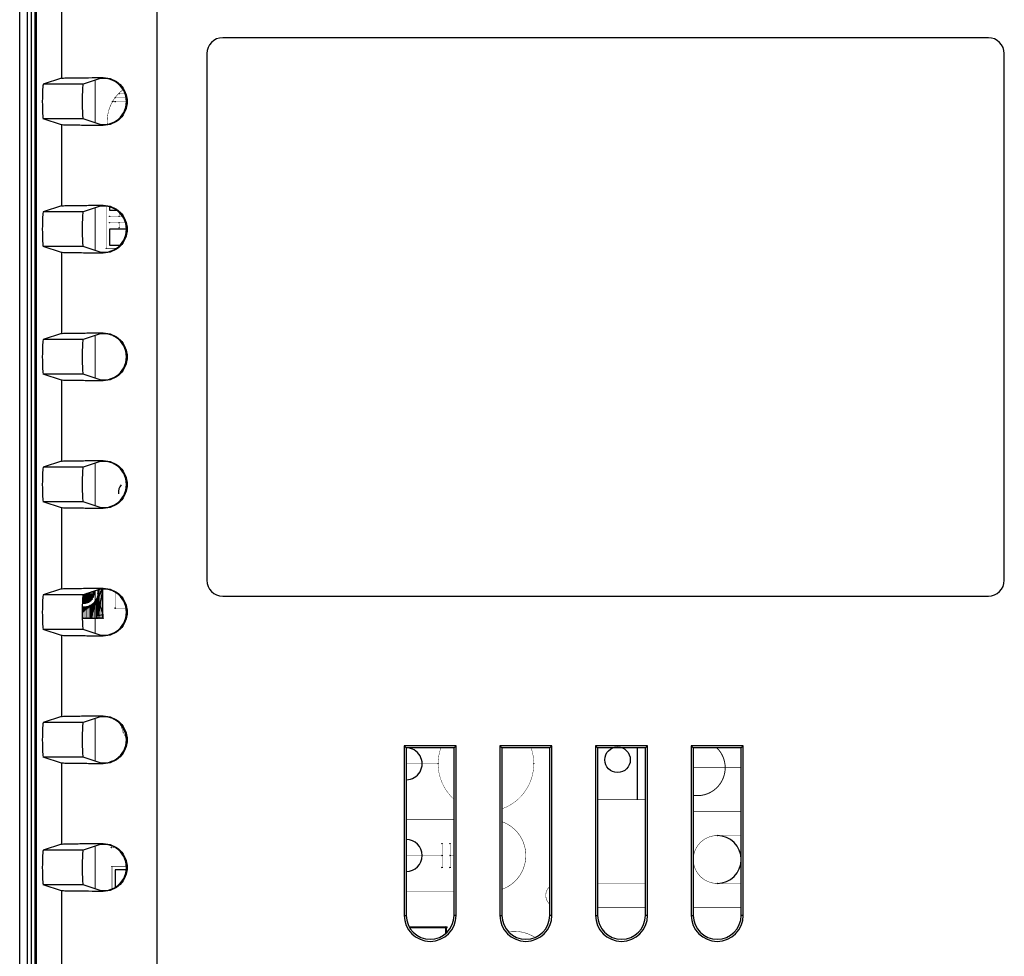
# Model space of a CAD drawing. Header units: millimetres. Extents: x 0 to 1189, y 0 to 841.
# Tile 25 of 37: x 875 to 937, y 501 to 560. Entities that reach past the tile are written whole.
import ezdxf

# ---------------------------------------------------------------- set-up
doc = ezdxf.new("R2010")
doc.units = ezdxf.units.MM
doc.header["$LTSCALE"] = 65.395
doc.layers.add('11_COMPONENTS', color=7, linetype='CONTINUOUS')

msp = doc.modelspace()

# ---------------------------------------------------------------- linework, layer by layer
at = {"layer": '11_COMPONENTS', "linetype": 'Continuous'}
for p, q in [((874.879, 463.573), (874.879, 601.573)), ((875.379, 463.573), (875.379, 601.573)), ((875.616, 463.573), (875.616, 601.573)), ((875.829, 601.573), (875.829, 463.573)), ((875.916, 601.573), (875.916, 463.573)), ((883.486, 598.703), (883.486, 466.443)), ((877.494, 561.111), (877.494, 556.035)), ((935.616, 558.573), (887.616, 558.573)), ((886.616, 557.573), (886.616, 524.573)), ((936.616, 524.573), (936.616, 557.573)), ((877.494, 556.035), (876.354, 555.655)), ((878.858, 555.655), (876.354, 555.655)), ((879.931, 556.013), (878.858, 555.655)), ((880.116, 556.071), (880.116, 556.022)), ((877.494, 553.111), (876.354, 553.491)), ((878.858, 553.491), (876.354, 553.491)), ((879.931, 553.133), (878.858, 553.491)), ((877.494, 553.111), (877.494, 548.035)), ((880.116, 553.076), (880.116, 553.124)), ((877.494, 548.035), (876.354, 547.655)), ((878.858, 547.655), (876.354, 547.655)), ((879.931, 548.013), (878.858, 547.655)), ((880.116, 548.071), (880.116, 548.022)), ((880.516, 547.972), (880.516, 547.773)), ((880.516, 547.773), (880.93, 547.773)), ((880.516, 546.573), (880.516, 545.573)), ((881.571, 546.573), (880.516, 546.573)), ((877.494, 545.111), (876.354, 545.491)), ((878.858, 545.491), (876.354, 545.491)), ((879.931, 545.133), (878.858, 545.491)), ((880.516, 545.573), (881.174, 545.573)), ((877.494, 545.111), (877.494, 540.035)), ((880.116, 545.076), (880.116, 545.124)), ((877.494, 540.035), (876.354, 539.655)), ((878.858, 539.655), (876.354, 539.655)), ((879.931, 540.013), (878.858, 539.655)), ((880.116, 540.071), (880.116, 540.022)), ((877.494, 537.111), (876.354, 537.491)), ((878.858, 537.491), (876.354, 537.491)), ((877.494, 537.111), (877.494, 532.035)), ((879.931, 537.133), (878.858, 537.491)), ((880.116, 537.076), (880.116, 537.124)), ((877.494, 532.035), (876.354, 531.655)), ((878.858, 531.655), (876.354, 531.655)), ((879.931, 532.013), (878.858, 531.655)), ((880.116, 532.071), (880.116, 532.022)), ((877.494, 529.111), (876.354, 529.491)), ((878.858, 529.491), (876.354, 529.491)), ((877.494, 529.111), (877.494, 524.035)), ((879.931, 529.133), (878.858, 529.491)), ((880.116, 529.076), (880.116, 529.124)), ((877.494, 524.035), (876.354, 523.655)), ((878.858, 523.655), (876.354, 523.655)), ((879.529, 523.678), (878.811, 523.151)), ((879.529, 523.678), (878.813, 523.21)), ((879.529, 523.678), (878.816, 523.277)), ((879.529, 523.678), (878.818, 523.332)), ((879.529, 523.678), (878.82, 523.358)), ((879.529, 523.678), (878.821, 523.39)), ((879.529, 523.678), (878.823, 523.416)), ((879.529, 523.678), (878.825, 523.448)), ((879.529, 523.678), (878.83, 523.506)), ((878.839, 523.591), (879.529, 523.678)), ((879.931, 524.013), (878.858, 523.655)), ((879.529, 523.678), (878.858, 523.641)), ((879.529, 523.678), (878.859, 523.128)), ((879.529, 523.678), (878.953, 523.687)), ((879.529, 523.678), (878.989, 523.128)), ((879.529, 523.678), (879.059, 523.148)), ((879.529, 523.678), (879.095, 523.734)), ((879.529, 523.678), (879.129, 523.168)), ((879.529, 523.678), (879.199, 523.198)), ((879.529, 523.678), (879.269, 523.258)), ((879.529, 523.678), (879.349, 523.318)), ((879.539, 523.838), (879.409, 523.839)), ((879.529, 523.678), (879.409, 523.398)), ((879.529, 523.678), (879.479, 523.518)), ((879.479, 523.518), (879.519, 523.598)), ((879.519, 523.598), (879.529, 523.678)), ((879.539, 523.838), (879.529, 523.678)), ((879.529, 523.678), (879.539, 523.728)), ((879.539, 523.728), (879.539, 523.838)), ((880.064, 524.021), (879.748, 523.496)), ((879.771, 523.604), (879.748, 523.496)), ((880.088, 524.028), (879.755, 522.365)), ((880.059, 524.021), (879.771, 523.604)), ((879.782, 523.963), (879.771, 523.604)), ((880.101, 522.426), (880.098, 524.022)), ((880.116, 524.071), (880.116, 524.022)), ((887.616, 523.573), (935.616, 523.573)), ((879.331, 522.998), (878.802, 522.528)), ((879.322, 522.996), (878.802, 522.531)), ((879.333, 522.987), (878.802, 522.523)), ((879.292, 522.985), (878.802, 522.538)), ((879.242, 522.958), (878.802, 522.546)), ((879.185, 522.935), (878.802, 522.561)), ((878.81, 523.128), (878.989, 523.128)), ((878.989, 523.128), (879.129, 523.168)), ((879.185, 522.935), (879.064, 522.9)), ((879.129, 523.168), (879.199, 523.198)), ((879.242, 522.958), (879.185, 522.935)), ((879.199, 523.198), (879.269, 523.258)), ((879.292, 522.985), (879.242, 522.958)), ((879.269, 523.258), (879.349, 523.318)), ((879.322, 522.996), (879.292, 522.985)), ((879.378, 523.023), (879.332, 522.991)), ((879.332, 522.991), (879.34, 522.2)), ((879.336, 522.194), (879.333, 522.987)), ((879.75, 523.464), (879.34, 522.2)), ((879.698, 523.394), (879.34, 522.2)), ((879.551, 523.172), (879.34, 522.2)), ((879.502, 523.13), (879.34, 522.2)), ((879.467, 523.089), (879.34, 522.2)), ((879.434, 523.063), (879.34, 522.2)), ((879.408, 523.049), (879.34, 522.2)), ((879.378, 523.023), (879.34, 522.2)), ((879.349, 523.318), (879.409, 523.398)), ((879.408, 523.049), (879.378, 523.023)), ((879.434, 523.063), (879.408, 523.049)), ((879.409, 523.398), (879.479, 523.518)), ((879.467, 523.089), (879.434, 523.063)), ((879.502, 523.13), (879.467, 523.089)), ((879.551, 523.172), (879.502, 523.13)), ((879.698, 523.394), (879.551, 523.172)), ((879.75, 523.464), (879.698, 523.394)), ((879.71, 523.45), (879.698, 523.394)), ((879.75, 523.464), (879.71, 523.45)), ((879.724, 522.198), (879.739, 523.48)), ((879.724, 522.192), (879.75, 523.464)), ((879.748, 523.491), (879.729, 523.468)), ((879.729, 523.468), (879.753, 523.452)), ((879.739, 523.48), (880.098, 522.426)), ((879.748, 523.496), (879.755, 522.365)), ((879.769, 523.489), (879.748, 523.491)), ((879.753, 523.452), (879.769, 523.489)), ((879.064, 522.9), (878.802, 522.61)), ((879.01, 522.89), (878.802, 522.642)), ((878.957, 522.887), (878.802, 522.685)), ((878.913, 522.885), (878.803, 522.728)), ((878.867, 522.879), (878.803, 522.779)), ((878.804, 522.838), (878.828, 522.879)), ((878.867, 522.879), (878.828, 522.879)), ((878.913, 522.885), (878.867, 522.879)), ((878.957, 522.887), (878.913, 522.885)), ((879.01, 522.89), (878.957, 522.887)), ((879.064, 522.9), (879.01, 522.89)), ((879.755, 522.365), (880.101, 522.426)), ((880.098, 522.426), (880.094, 522.189)), ((878.805, 522.196), (879.336, 522.194)), ((879.34, 522.2), (879.724, 522.192)), ((880.094, 522.189), (879.724, 522.198)), ((877.494, 521.111), (876.354, 521.491)), ((878.858, 521.491), (876.354, 521.491)), ((877.494, 521.111), (877.494, 516.035)), ((879.931, 521.133), (878.858, 521.491)), ((880.116, 521.076), (880.116, 521.124)), ((877.494, 516.035), (876.354, 515.655)), ((878.858, 515.655), (876.354, 515.655)), ((879.931, 516.013), (878.858, 515.655)), ((880.116, 516.071), (880.116, 516.022)), ((898.985, 514.204), (898.985, 503.573)), ((898.985, 514.204), (899.116, 514.073)), ((902.247, 514.204), (898.985, 514.204)), ((899.116, 514.073), (899.116, 503.573)), ((902.116, 514.073), (899.116, 514.073)), ((902.247, 514.204), (902.116, 514.073)), ((902.116, 503.573), (902.116, 514.073)), ((902.247, 503.573), (902.247, 514.204)), ((904.985, 514.204), (904.985, 503.573)), ((904.985, 514.204), (905.116, 514.073)), ((908.247, 514.204), (904.985, 514.204)), ((905.116, 514.073), (905.116, 503.573)), ((908.116, 514.073), (905.116, 514.073)), ((908.247, 514.204), (908.116, 514.073)), ((908.116, 503.573), (908.116, 514.073)), ((908.247, 503.573), (908.247, 514.204)), ((910.985, 514.204), (910.985, 503.573)), ((910.985, 514.204), (911.116, 514.073)), ((914.247, 514.204), (910.985, 514.204)), ((911.116, 514.073), (911.116, 503.573)), ((914.116, 514.073), (911.116, 514.073)), ((913.616, 510.823), (913.616, 514.073)), ((914.247, 514.204), (914.116, 514.073)), ((914.116, 503.573), (914.116, 514.073)), ((914.247, 503.573), (914.247, 514.204)), ((916.985, 514.204), (916.985, 503.573)), ((916.985, 514.204), (917.116, 514.073)), ((920.247, 514.204), (916.985, 514.204)), ((917.116, 514.073), (917.116, 503.573)), ((920.116, 514.073), (917.116, 514.073)), ((920.247, 514.204), (920.116, 514.073)), ((920.116, 503.573), (920.116, 514.073)), ((920.247, 503.573), (920.247, 514.204)), ((877.494, 513.111), (876.354, 513.491)), ((878.858, 513.491), (876.354, 513.491)), ((877.494, 513.111), (877.494, 508.035)), ((879.931, 513.133), (878.858, 513.491)), ((880.116, 513.076), (880.116, 513.124)), ((877.494, 508.035), (876.354, 507.655)), ((878.858, 507.655), (876.354, 507.655)), ((879.931, 508.013), (878.858, 507.655)), ((880.116, 508.071), (880.116, 508.022)), ((880.866, 506.423), (880.866, 505.326)), ((881.564, 506.423), (880.866, 506.423)), ((877.494, 505.111), (876.354, 505.491)), ((878.858, 505.491), (876.354, 505.491)), ((877.494, 505.111), (877.494, 500.035)), ((879.931, 505.133), (878.858, 505.491)), ((880.116, 505.076), (880.116, 505.124)), ((898.985, 503.573), (899.116, 503.573)), ((902.247, 503.573), (902.116, 503.573)), ((904.985, 503.573), (905.116, 503.573)), ((908.247, 503.573), (908.116, 503.573)), ((910.985, 503.573), (911.116, 503.573)), ((914.247, 503.573), (914.116, 503.573)), ((916.985, 503.573), (917.116, 503.573)), ((920.247, 503.573), (920.116, 503.573))]:
    msp.add_line(p, q, dxfattribs=at)
for points, const_width in [([(879.616, 555.908), (879.616, 553.238)], 0.0595), ([(881.483, 555.073), (881.116, 555.073)], 0.0302), ([(881.571, 554.573), (880.716, 554.573)], 0.0302), ([(881.55, 554.823), (880.866, 554.823)], 0.0302), ([(879.616, 547.908), (879.616, 545.238)], 0.0595), ([(880.316, 548.012), (880.316, 545.373)], 0.0238), ([(881.116, 547.373), (881.116, 547.631)], 0.0238), ([(880.516, 547.373), (881.332, 547.373)], 0.0238), ([(881.515, 546.973), (880.516, 546.973)], 0.0238), ([(881.116, 546.673), (881.116, 546.973)], 0.0238), ([(880.316, 545.373), (880.93, 545.373)], 0.0238), ([(879.616, 539.908), (879.616, 537.238)], 0.0595), ([(879.616, 531.908), (879.616, 529.238)], 0.0595), ([(878.849, 523.638), (878.849, 523.122)], 0.0302), ([(878.919, 523.676), (878.919, 523.123)], 0.0302), ([(878.989, 523.699), (878.989, 523.13)], 0.0302), ([(879.059, 523.722), (879.059, 523.145)], 0.0302), ([(879.129, 523.746), (879.129, 523.169)], 0.0302), ([(879.199, 523.769), (879.199, 523.202)], 0.0302), ([(879.269, 523.792), (879.269, 523.246)], 0.0302), ([(879.339, 523.815), (879.339, 523.304)], 0.0302), ([(879.409, 523.843), (879.409, 523.382)], 0.0302), ([(879.422, 523.843), (879.543, 523.843)], 0.0302), ([(879.479, 523.843), (879.479, 523.495)], 0.0302), ([(879.616, 523.908), (879.616, 521.238)], 0.0595), ([(879.758, 523.564), (879.758, 522.195)], 0.0302), ([(879.784, 523.964), (879.784, 523.727)], 0.0302), ([(879.828, 523.979), (879.828, 522.195)], 0.0302), ([(879.898, 524.002), (879.898, 522.195)], 0.0302), ([(879.968, 524.013), (879.968, 522.195)], 0.0302), ([(880.038, 524.02), (880.038, 522.195)], 0.0302), ([(880.096, 522.195), (880.096, 524.022)], 0.0302), ([(880.866, 523.821), (880.866, 522.823)], 0.0302), ([(879.059, 522.898), (879.059, 522.195)], 0.0302), ([(879.129, 522.915), (879.129, 522.195)], 0.0302), ([(879.199, 522.938), (879.199, 522.195)], 0.0302), ([(879.269, 522.968), (879.269, 522.195)], 0.0302), ([(879.339, 523.005), (879.339, 522.195)], 0.0302), ([(879.409, 523.05), (879.409, 522.195)], 0.0302), ([(879.479, 523.106), (879.479, 522.195)], 0.0302), ([(879.548, 523.174), (879.548, 522.195)], 0.0302), ([(879.618, 523.261), (879.618, 522.195)], 0.0302), ([(879.688, 523.377), (879.688, 522.195)], 0.0302), ([(878.849, 522.882), (878.849, 522.195)], 0.0302), ([(878.919, 522.882), (878.919, 522.195)], 0.0302), ([(878.989, 522.887), (878.989, 522.195)], 0.0302), ([(880.866, 522.823), (881.55, 522.823)], 0.0302), ([(878.805, 522.195), (880.096, 522.195)], 0.0302), ([(879.616, 515.908), (879.616, 513.238)], 0.0595), ([(881.366, 515.073), (881.366, 515.32)], 0.0238), ([(901.116, 513.073), (899.116, 513.073)], 0.0238), ([(920.116, 512.823), (917.116, 512.823)], 0.0302), ([(911.116, 510.823), (914.116, 510.823)], 0.0302), ([(917.116, 510.073), (920.116, 510.073)], 0.0302), ([(902.116, 509.573), (899.116, 509.573)], 0.0302), ([(920.116, 508.573), (918.616, 508.573)], 0.0302), ([(879.616, 507.908), (879.616, 505.238)], 0.0595), ([(880.616, 507.823), (880.616, 507.94)], 0.0238), ([(880.863, 507.823), (880.616, 507.823)], 0.0238), ([(901.366, 508.073), (901.366, 506.573)], 0.0302), ([(901.866, 508.073), (901.866, 506.573)], 0.0302), ([(899.116, 507.323), (901.366, 507.323)], 0.0302), ([(901.866, 507.323), (902.116, 507.323)], 0.0302), ([(880.666, 506.623), (880.666, 505.225)], 0.0302), ([(881.571, 506.623), (880.666, 506.623)], 0.0302), ([(899.116, 505.073), (902.116, 505.073)], 0.0302), ([(911.116, 505.573), (914.116, 505.573)], 0.0302), ([(920.116, 505.573), (918.616, 505.573)], 0.0302), ([(914.116, 504.073), (911.116, 504.073)], 0.0302), ([(920.116, 504.073), (917.116, 504.073)], 0.0302), ([(901.616, 502.823), (899.317, 502.823)], 0.119), ([(901.616, 502.456), (901.616, 502.823)], 0.119)]:
    msp.add_lwpolyline(points, dxfattribs=dict(at, const_width=const_width))
for points, const_width in [([(881.365, 555.322, 0.255047), (880.372, 553.143)], 0.0302), ([(878.804, 522.884, 0.420475), (879.784, 523.727)], 0.0302), ([(878.81, 523.125, 0.472869), (879.543, 523.843)], 0.0302), ([(881.215, 515.527, 0.071715), (881.568, 514.67)], 0.0297), ([(901.287, 514.073, 0.304107), (902.116, 510.837)], 0.0238), ([(905.116, 510.245, 0.414202), (906.944, 514.073)], 0.0238), ([(917.116, 511.091, 0.725235), (918.59, 514.073)], 0.0595), ([(905.116, 505.202, 0.707083), (905.116, 509.444)], 0.0302), ([(918.616, 508.573, 1), (918.616, 505.573)], 0.0302), ([(908.116, 505.382, 0.447098), (908.116, 504.264)], 0.0302), ([(907.195, 502.191, 0.17659), (905.52, 502.549)], 0.0297)]:
    msp.add_lwpolyline(points, format="xyb", dxfattribs=dict(at, const_width=const_width))
for centre, radius in [((881.116, 555.073), 0.0127), ((880.716, 554.573), 0.0127), ((880.866, 554.823), 0.0127), ((880.866, 554.573), 0.0127), ((880.516, 547.373), 0.01), ((881.116, 547.373), 0.01), ((880.516, 546.973), 0.01), ((881.116, 546.973), 0.01), ((881.116, 546.673), 0.01), ((880.316, 545.373), 0.01), ((879.479, 523.843), 0.0127), ((879.543, 523.843), 0.0127), ((879.543, 523.843), 0.0127), ((879.758, 523.564), 0.0127), ((879.784, 523.727), 0.0127), ((878.849, 523.122), 0.0127), ((878.919, 523.123), 0.0127), ((878.989, 523.13), 0.0127), ((879.059, 523.145), 0.0127), ((879.059, 522.898), 0.0127), ((879.129, 523.169), 0.0127), ((879.129, 522.915), 0.0127), ((879.199, 523.202), 0.0127), ((879.199, 522.938), 0.0127), ((879.269, 523.246), 0.0127), ((879.269, 522.968), 0.0127), ((879.339, 523.304), 0.0127), ((879.339, 523.005), 0.0127), ((879.409, 523.382), 0.0127), ((879.409, 523.05), 0.0127), ((879.479, 523.495), 0.0127), ((879.479, 523.106), 0.0127), ((879.548, 523.174), 0.0127), ((879.618, 523.261), 0.0127), ((879.688, 523.377), 0.0127), ((878.849, 522.882), 0.0127), ((878.919, 522.882), 0.0127), ((878.989, 522.887), 0.0127), ((880.866, 522.823), 0.0127), ((878.849, 522.195), 0.0127), ((878.919, 522.195), 0.0127), ((878.989, 522.195), 0.0127), ((879.059, 522.195), 0.0127), ((879.129, 522.195), 0.0127), ((879.199, 522.195), 0.0127), ((879.269, 522.195), 0.0127), ((879.339, 522.195), 0.0127), ((879.409, 522.195), 0.0127), ((879.479, 522.195), 0.0127), ((879.548, 522.195), 0.0127), ((879.618, 522.195), 0.0127), ((879.688, 522.195), 0.0127), ((879.758, 522.195), 0.0127), ((879.828, 522.195), 0.0127), ((879.898, 522.195), 0.0127), ((879.968, 522.195), 0.0127), ((880.038, 522.195), 0.0127), ((880.096, 522.195), 0.0127), ((881.366, 515.073), 0.01), ((912.366, 513.323), 0.8), ((880.616, 513.223), 0.01), ((901.116, 513.073), 0.01), ((907.116, 513.073), 0.01), ((918.616, 508.573), 0.0127), ((880.616, 507.823), 0.01), ((901.366, 508.073), 0.0127), ((901.866, 508.073), 0.0127), ((901.366, 507.323), 0.0127), ((901.866, 507.323), 0.0127), ((880.666, 506.623), 0.0127), ((901.366, 506.573), 0.0127), ((901.866, 506.573), 0.0127), ((918.616, 505.573), 0.0127), ((901.616, 502.823), 0.05)]:
    msp.add_circle(centre, radius, dxfattribs=at)
for centre, radius, start, end in [((887.616, 557.573), 1, 90, 180), ((935.616, 557.573), 1, 0, 90), ((880.116, 554.573), 1.456, 303.9886, 56.0114), ((881.366, 555.323), 0.0127, 90.96257, 270), ((880.116, 546.573), 1.456, 303.9886, 56.0114), ((880.116, 538.573), 1.456, 303.9886, 56.0114), ((880.116, 530.573), 1.456, 303.9886, 56.0114), ((881.866, 530.073), 0.8, 142.31343, 185.64777), ((887.616, 524.573), 1, 180, 270), ((935.616, 524.573), 1, 270, 0), ((880.116, 522.573), 1.456, 303.9886, 56.0114), ((880.116, 514.573), 1.456, 303.9886, 56.0114), ((899.116, 513.073), 1, 269.99997, 90.00003), ((899.116, 513.073), 0.01, 270, 90.96257), ((917.116, 512.823), 0.0127, 270, 90.96257), ((917.116, 510.073), 0.0127, 270, 90.96257), ((899.116, 507.323), 1, 270.00003, 89.99997), ((918.616, 507.073), 1.5, 270, 90), ((880.116, 506.573), 1.456, 303.9886, 56.0114), ((899.116, 507.323), 0.0127, 270, 90.96257), ((900.616, 503.573), 1.631, 180, 0), ((900.616, 503.573), 1.5, 180, 0), ((906.616, 503.573), 1.631, 180, 0), ((906.616, 503.573), 1.5, 180, 0), ((912.616, 503.573), 1.631, 180, 0), ((912.616, 503.573), 1.5, 180, 0), ((918.616, 503.573), 1.631, 180, 0), ((918.616, 503.573), 1.5, 180, 0)]:
    msp.add_arc(centre, radius, start, end, dxfattribs=at)
for centre, major_axis, ratio, start_param, end_param in [((876.355, 554.573), (0, 1.082), 0.052408, 0.017453, 3.124139), ((878.859, 554.573), (0, 1.082), 0.052408, 0.017453, 3.124139), ((880.93, 556.012), (1, 0), 0.017455, 2.522055, 3.089233), ((880.93, 553.134), (1, 0), 0.017455, -3.089233, -2.522055), ((876.355, 546.573), (0, 1.082), 0.052408, 0.017453, 3.124139), ((878.859, 546.573), (0, 1.082), 0.052408, 0.017453, 3.124139), ((880.93, 548.012), (1, 0), 0.017455, 2.522055, 3.089233), ((880.93, 545.134), (1, 0), 0.017455, -3.089233, -2.522055), ((876.355, 538.573), (0, 1.082), 0.052408, 0.017453, 3.124139), ((878.859, 538.573), (0, 1.082), 0.052408, 0.017453, 3.124139), ((880.93, 540.012), (1, 0), 0.017455, 2.522055, 3.089233), ((880.93, 537.134), (1, 0), 0.017455, -3.089233, -2.522055), ((876.355, 530.573), (0, 1.082), 0.052408, 0.017453, 3.124139), ((878.859, 530.573), (0, 1.082), 0.052408, 0.017453, 3.124139), ((880.93, 532.012), (1, 0), 0.017455, 2.522055, 3.089233), ((880.93, 529.134), (1, 0), 0.017455, -3.089233, -2.522055), ((876.355, 522.573), (0, 1.082), 0.052408, 0.017453, 3.124139), ((878.859, 522.573), (0, 1.082), 0.052408, 0.017453, 3.124139), ((880.93, 524.012), (1, 0), 0.017455, 2.522055, 3.089233), ((880.93, 521.134), (1, 0), 0.017455, -3.089233, -2.522055), ((876.355, 514.573), (0, 1.082), 0.052408, 0.017453, 3.124139), ((878.859, 514.573), (0, 1.082), 0.052408, 0.017453, 3.124139), ((880.93, 516.012), (1, 0), 0.017455, 2.522055, 3.089233), ((880.93, 513.134), (1, 0), 0.017455, -3.089233, -2.522055), ((876.355, 506.573), (0, 1.082), 0.052408, 0.017453, 3.124139), ((878.859, 506.573), (0, 1.082), 0.052408, 0.017453, 3.124139), ((880.93, 508.012), (1, 0), 0.017455, 2.522055, 3.089233), ((880.93, 505.134), (1, 0), 0.017455, -3.089233, -2.522055)]:
    msp.add_ellipse(centre, major_axis=major_axis, ratio=ratio, start_param=start_param, end_param=end_param, dxfattribs=at)
for points, knots in [([(877.494, 556.035), (877.513, 556.041), (877.584, 556.044), (877.742, 556.054), (878.005, 556.058), (878.357, 556.063), (878.767, 556.066), (879.36, 556.069), (879.812, 556.07), (880.116, 556.071)], [0, 0, 0, 0, 0.022541, 0.080059, 0.182448, 0.322542, 0.482914, 0.652118, 1, 1, 1, 1]), ([(880.116, 556.071), (880.31, 556.071), (880.704, 555.994), (881.202, 555.662), (881.537, 555.163), (881.654, 554.573), (881.537, 553.984), (881.202, 553.485), (880.704, 553.152), (880.31, 553.075), (880.116, 553.076)], [0, 0, 0, 0, 0.124611, 0.249612, 0.374785, 0.499999, 0.625217, 0.750387, 0.875389, 1, 1, 1, 1]), ([(880.93, 555.781), (880.862, 555.827), (880.611, 555.966), (880.319, 556.027), (880.116, 556.022)], [0, 0, 0, 0, 0.288906, 1, 1, 1, 1]), ([(880.116, 553.124), (880.172, 553.123), (880.457, 553.134), (880.74, 553.238), (880.93, 553.366)], [0, 0, 0, 0, 0.197022, 1, 1, 1, 1]), ([(880.116, 553.076), (879.812, 553.076), (879.36, 553.077), (878.767, 553.081), (878.357, 553.083), (878.005, 553.089), (877.742, 553.092), (877.584, 553.102), (877.513, 553.105), (877.494, 553.111)], [0, 0, 0, 0, 0.347927, 0.517148, 0.67751, 0.817582, 0.919962, 0.977459, 1, 1, 1, 1]), ([(877.494, 548.035), (877.513, 548.041), (877.584, 548.044), (877.742, 548.054), (878.005, 548.058), (878.357, 548.063), (878.767, 548.066), (879.36, 548.069), (879.812, 548.07), (880.116, 548.071)], [0, 0, 0, 0, 0.022541, 0.080059, 0.182448, 0.322542, 0.482914, 0.652118, 1, 1, 1, 1]), ([(880.116, 548.071), (880.31, 548.071), (880.704, 547.994), (881.202, 547.662), (881.537, 547.163), (881.654, 546.573), (881.537, 545.984), (881.202, 545.485), (880.704, 545.152), (880.31, 545.075), (880.116, 545.076)], [0, 0, 0, 0, 0.124611, 0.249612, 0.374785, 0.499999, 0.625217, 0.750387, 0.875389, 1, 1, 1, 1]), ([(880.93, 547.781), (880.862, 547.827), (880.611, 547.966), (880.319, 548.027), (880.116, 548.022)], [0, 0, 0, 0, 0.288906, 1, 1, 1, 1]), ([(880.116, 545.124), (880.172, 545.123), (880.457, 545.134), (880.74, 545.238), (880.93, 545.366)], [0, 0, 0, 0, 0.197022, 1, 1, 1, 1]), ([(880.116, 545.076), (879.812, 545.076), (879.36, 545.077), (878.767, 545.081), (878.357, 545.083), (878.005, 545.089), (877.742, 545.092), (877.584, 545.102), (877.513, 545.105), (877.494, 545.111)], [0, 0, 0, 0, 0.347927, 0.517148, 0.67751, 0.817582, 0.919962, 0.977459, 1, 1, 1, 1]), ([(877.494, 540.035), (877.513, 540.041), (877.584, 540.044), (877.742, 540.054), (878.005, 540.058), (878.357, 540.063), (878.767, 540.066), (879.36, 540.069), (879.812, 540.07), (880.116, 540.071)], [0, 0, 0, 0, 0.022541, 0.080059, 0.182448, 0.322542, 0.482914, 0.652118, 1, 1, 1, 1]), ([(880.116, 540.071), (880.31, 540.071), (880.704, 539.994), (881.202, 539.662), (881.537, 539.163), (881.654, 538.573), (881.537, 537.984), (881.202, 537.485), (880.704, 537.152), (880.31, 537.075), (880.116, 537.076)], [0, 0, 0, 0, 0.124611, 0.249612, 0.374785, 0.499999, 0.625217, 0.750387, 0.875389, 1, 1, 1, 1]), ([(880.93, 539.781), (880.862, 539.827), (880.611, 539.966), (880.319, 540.027), (880.116, 540.022)], [0, 0, 0, 0, 0.288906, 1, 1, 1, 1]), ([(880.116, 537.076), (879.812, 537.076), (879.36, 537.077), (878.767, 537.081), (878.357, 537.083), (878.005, 537.089), (877.742, 537.092), (877.584, 537.102), (877.513, 537.105), (877.494, 537.111)], [0, 0, 0, 0, 0.347927, 0.517148, 0.67751, 0.817582, 0.919962, 0.977459, 1, 1, 1, 1]), ([(880.116, 537.124), (880.172, 537.123), (880.457, 537.134), (880.74, 537.238), (880.93, 537.366)], [0, 0, 0, 0, 0.197022, 1, 1, 1, 1]), ([(877.494, 532.035), (877.513, 532.041), (877.584, 532.044), (877.742, 532.054), (878.005, 532.058), (878.357, 532.063), (878.767, 532.066), (879.36, 532.069), (879.812, 532.07), (880.116, 532.071)], [0, 0, 0, 0, 0.022541, 0.080059, 0.182448, 0.322542, 0.482914, 0.652118, 1, 1, 1, 1]), ([(880.116, 532.071), (880.31, 532.071), (880.704, 531.994), (881.202, 531.662), (881.537, 531.163), (881.654, 530.573), (881.537, 529.984), (881.202, 529.485), (880.704, 529.152), (880.31, 529.075), (880.116, 529.076)], [0, 0, 0, 0, 0.124611, 0.249612, 0.374785, 0.499999, 0.625217, 0.750387, 0.875389, 1, 1, 1, 1]), ([(880.93, 531.781), (880.862, 531.827), (880.611, 531.966), (880.319, 532.027), (880.116, 532.022)], [0, 0, 0, 0, 0.288906, 1, 1, 1, 1]), ([(880.116, 529.076), (879.812, 529.076), (879.36, 529.077), (878.767, 529.081), (878.357, 529.083), (878.005, 529.089), (877.742, 529.092), (877.584, 529.102), (877.513, 529.105), (877.494, 529.111)], [0, 0, 0, 0, 0.347927, 0.517148, 0.67751, 0.817582, 0.919962, 0.977459, 1, 1, 1, 1]), ([(880.116, 529.124), (880.172, 529.123), (880.457, 529.134), (880.74, 529.238), (880.93, 529.366)], [0, 0, 0, 0, 0.197022, 1, 1, 1, 1]), ([(877.494, 524.035), (877.513, 524.041), (877.584, 524.044), (877.742, 524.054), (878.005, 524.058), (878.357, 524.063), (878.767, 524.066), (879.36, 524.069), (879.812, 524.07), (880.116, 524.071)], [0, 0, 0, 0, 0.022541, 0.080059, 0.182448, 0.322542, 0.482914, 0.652118, 1, 1, 1, 1]), ([(880.116, 524.071), (880.31, 524.071), (880.704, 523.994), (881.202, 523.662), (881.537, 523.163), (881.654, 522.573), (881.537, 521.984), (881.202, 521.485), (880.704, 521.152), (880.31, 521.075), (880.116, 521.076)], [0, 0, 0, 0, 0.124611, 0.249612, 0.374785, 0.499999, 0.625217, 0.750387, 0.875389, 1, 1, 1, 1]), ([(880.93, 523.781), (880.862, 523.827), (880.611, 523.966), (880.319, 524.027), (880.116, 524.022)], [0, 0, 0, 0, 0.288906, 1, 1, 1, 1]), ([(880.116, 521.076), (879.812, 521.076), (879.36, 521.077), (878.767, 521.081), (878.357, 521.083), (878.005, 521.089), (877.742, 521.092), (877.584, 521.102), (877.513, 521.105), (877.494, 521.111)], [0, 0, 0, 0, 0.347927, 0.517148, 0.67751, 0.817582, 0.919962, 0.977459, 1, 1, 1, 1]), ([(880.116, 521.124), (880.172, 521.123), (880.457, 521.134), (880.74, 521.238), (880.93, 521.366)], [0, 0, 0, 0, 0.197022, 1, 1, 1, 1]), ([(877.494, 516.035), (877.513, 516.041), (877.584, 516.044), (877.742, 516.054), (878.005, 516.058), (878.357, 516.063), (878.767, 516.066), (879.36, 516.069), (879.812, 516.07), (880.116, 516.071)], [0, 0, 0, 0, 0.022541, 0.080059, 0.182448, 0.322542, 0.482914, 0.652118, 1, 1, 1, 1]), ([(880.116, 516.071), (880.31, 516.071), (880.704, 515.994), (881.202, 515.662), (881.537, 515.163), (881.654, 514.573), (881.537, 513.984), (881.202, 513.485), (880.704, 513.152), (880.31, 513.075), (880.116, 513.076)], [0, 0, 0, 0, 0.124611, 0.249612, 0.374785, 0.499999, 0.625217, 0.750387, 0.875389, 1, 1, 1, 1]), ([(880.93, 515.781), (880.862, 515.827), (880.611, 515.966), (880.319, 516.027), (880.116, 516.022)], [0, 0, 0, 0, 0.288906, 1, 1, 1, 1]), ([(880.116, 513.076), (879.812, 513.076), (879.36, 513.077), (878.767, 513.081), (878.357, 513.083), (878.005, 513.089), (877.742, 513.092), (877.584, 513.102), (877.513, 513.105), (877.494, 513.111)], [0, 0, 0, 0, 0.347927, 0.517148, 0.67751, 0.817582, 0.919962, 0.977459, 1, 1, 1, 1]), ([(880.116, 513.124), (880.172, 513.123), (880.457, 513.134), (880.74, 513.238), (880.93, 513.366)], [0, 0, 0, 0, 0.197022, 1, 1, 1, 1]), ([(877.494, 508.035), (877.513, 508.041), (877.584, 508.044), (877.742, 508.054), (878.005, 508.058), (878.357, 508.063), (878.767, 508.066), (879.36, 508.069), (879.812, 508.07), (880.116, 508.071)], [0, 0, 0, 0, 0.022541, 0.080059, 0.182448, 0.322542, 0.482914, 0.652118, 1, 1, 1, 1]), ([(880.116, 508.071), (880.31, 508.071), (880.704, 507.994), (881.202, 507.662), (881.537, 507.163), (881.654, 506.573), (881.537, 505.984), (881.202, 505.485), (880.704, 505.152), (880.31, 505.075), (880.116, 505.076)], [0, 0, 0, 0, 0.124611, 0.249612, 0.374785, 0.499999, 0.625217, 0.750387, 0.875389, 1, 1, 1, 1]), ([(880.93, 507.781), (880.862, 507.827), (880.611, 507.966), (880.319, 508.027), (880.116, 508.022)], [0, 0, 0, 0, 0.288906, 1, 1, 1, 1]), ([(880.116, 505.076), (879.812, 505.076), (879.36, 505.077), (878.767, 505.081), (878.357, 505.083), (878.005, 505.089), (877.742, 505.092), (877.584, 505.102), (877.513, 505.105), (877.494, 505.111)], [0, 0, 0, 0, 0.347927, 0.517148, 0.67751, 0.817582, 0.919962, 0.977459, 1, 1, 1, 1]), ([(880.116, 505.124), (880.172, 505.123), (880.457, 505.134), (880.74, 505.238), (880.93, 505.366)], [0, 0, 0, 0, 0.197022, 1, 1, 1, 1])]:
    msp.add_open_spline(points, degree=3, knots=knots, dxfattribs=at)

doc.saveas('drawing.dxf')
